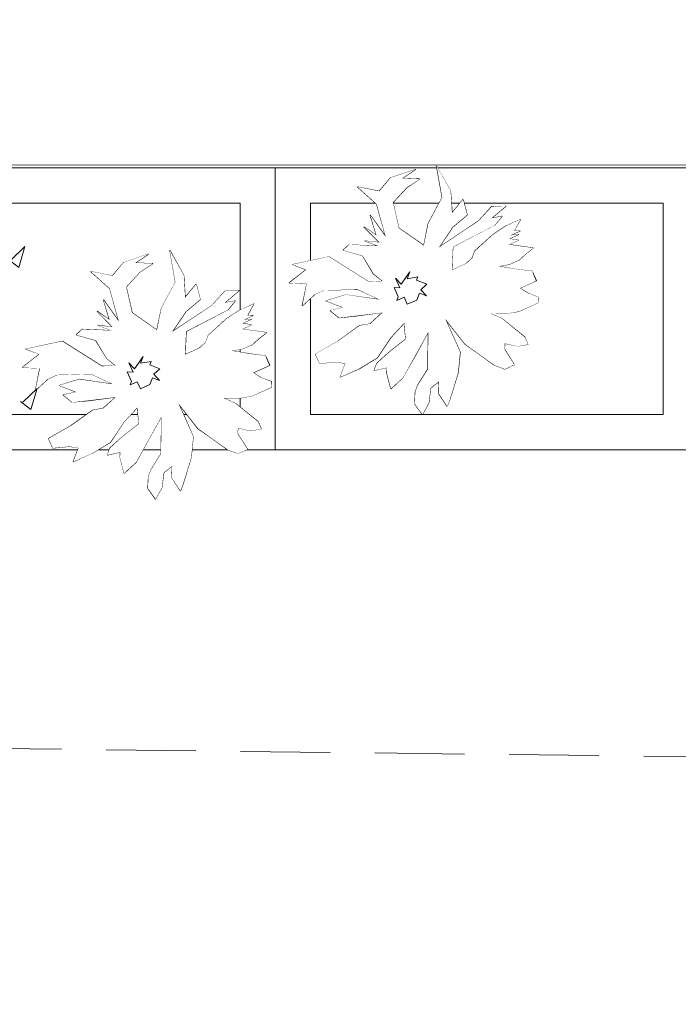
# Model space of a CAD drawing. Header units: centimetres. Extents: x -122 to 72759, y 3298 to 43172.
# Tile 96 of 243: x 36949 to 37043, y 10552 to 10692. Entities that reach past the tile are written whole.
import ezdxf

# ---------------------------------------------------------------- set-up
doc = ezdxf.new("R2010")
doc.units = ezdxf.units.CM
doc.header["$MEASUREMENT"] = 0
doc.linetypes.add('DASH2', pattern=[19.05, 12.7, -6.35])
for name, color, linetype, lineweight in [('0-WIDOSK', 7, 'Continuous', 5), ('1-meble', 7, 'Continuous', 5), ('_ nowe meble', 7, 'Continuous', 5), ('PRZERYWANA', 7, 'DASH2', 5), ('wymiarowanie', 7, 'Continuous', 5), ('ZZZ_Xref', 7, 'Continuous', 5)]:
    doc.layers.add(name, color=color, linetype=linetype, lineweight=lineweight)

# ---------------------------------------------------------------- blocks, each defined once
blk = doc.blocks.new('G$CA1DC9C89')
at = {"layer": '_ nowe meble', "lineweight": 5, "ltscale": 0.5}
for points in [[(162.24, 764.75), (77.15, 765.38), (77.15, 495.81), (65.14, 495.81), (65.14, 465.82), (53.15, 465.82), (53.16, 56.24), (4727.78, 55.45)], [(2471.1, 55.45), (2285.24, 55.45)], [(2471.1, 15.45), (2285.24, 15.45)]]:
    blk.add_lwpolyline(points, dxfattribs=at)
at = {"layer": 'PRZERYWANA', "lineweight": 5}
blk.add_lwpolyline([(-389.44, 4.56), (3619.14, -42.34), (5340.22, -63.18)], dxfattribs=at)
at = {"layer": 'wymiarowanie', "lineweight": 5, "ltscale": 0.5}
blk.add_lwpolyline([(2759.45, 55.45), (2759.45, 15.45), (1725.13, 15.45), (1725.13, 3.45), (1437.13, 3.54), (1437.13, -8.46), (957.13, -8.46), (957.13, 3.49), (1.15, 3.49), (1.15, 633.82), (13.15, 633.82), (13.15, 645.82), (25.15, 645.82), (25.14, 705.82), (37.13, 705.82), (36.77, 764.65), (77.15, 765.38), (77.15, 495.81), (65.14, 495.82), (65.14, 465.82), (53.14, 465.82), (53.15, 55.54)], close=True, dxfattribs=at)
at = {"lineweight": 5, "ltscale": 0.5}
blk.add_wipeout([(2279.45, 55.45), (2339.45, 55.45), (2339.45, 15.45), (2279.45, 15.45)], dxfattribs=at).dxf.layer = '_ nowe meble'
at = {"layer": '_ nowe meble', "lineweight": 5, "ltscale": 0.5}
for points in [[(2279.45, 55.45), (2279.45, 15.45), (2339.45, 15.45), (2339.45, 55.45)], [(2284.45, 50.45), (2284.45, 20.45), (2334.45, 20.45), (2334.45, 50.45)]]:
    blk.add_lwpolyline(points, close=True, dxfattribs=at)
at = {"lineweight": 5, "ltscale": 0.5}
blk.add_wipeout([(2339.45, 55.45), (2399.45, 55.45), (2399.45, 15.45), (2339.45, 15.45)], dxfattribs=at).dxf.layer = '_ nowe meble'
at = {"layer": '0-WIDOSK', "lineweight": 5}
for points in [[(2375.27, 30.41), (2373.78, 30.14), (2371.97, 30.55), (2371.94, 29.72), (2373.33, 27.52), (2371.98, 26.91), (2370.52, 27.47), (2368.12, 29.23), (2366.35, 30.46), (2363.53, 34.05), (2364.28, 32.36), (2365.64, 29.33), (2365.35, 26.37), (2364.2, 22.62), (2363.83, 21.64), (2362.58, 23.51), (2362.65, 25.16), (2361.46, 24.22), (2361.2, 22.08), (2360.31, 20.47), (2359.21, 22), (2359.29, 23.65), (2359.66, 24.63), (2361.08, 26.88), (2361.14, 32.17), (2359.35, 28.94), (2357.55, 25.71), (2355.83, 24.13), (2355.27, 26.3), (2355.3, 27.13), (2353.47, 26.71), (2353.84, 27.69), (2355.56, 29.27), (2357.95, 31.15), (2357.72, 33.47), (2355.81, 31.4), (2353.87, 28.51), (2351.33, 26.97), (2348.63, 25.76), (2349.38, 27.71), (2348.06, 27.93), (2345.74, 27.7), (2345.14, 29.05), (2348.36, 30.89), (2351.42, 33.08), (2352.92, 33.34), (2354.64, 34.92), (2350.82, 34.43), (2348.5, 34.19), (2347.22, 35.24), (2349.05, 35.66), (2346.61, 36.59), (2349.46, 37.46), (2354.22, 36.76), (2351.15, 38.21), (2346.35, 38.09), (2345, 37.48), (2343.28, 35.9), (2343.91, 39.02), (2341.43, 39.12), (2343.83, 41), (2341.88, 41.75), (2347.05, 42.85), (2352.68, 39.3), (2354.67, 39.39), (2353.39, 40.43), (2351.84, 42.98), (2349.07, 43.76), (2349.93, 44.55), (2354.05, 44.37), (2352.1, 45.11), (2354.24, 44.86), (2352.02, 47.1), (2353.79, 45.87), (2352.92, 48.72), (2355.1, 45.65), (2353.81, 50.33), (2351.1, 52.76), (2354.22, 52.13), (2355.79, 54.05), (2359.31, 55.22), (2357.44, 53.98), (2359.91, 53.87), (2358.04, 52.63), (2356.13, 50.56), (2356.97, 46.89), (2360.5, 44.43), (2361.13, 47.54), (2363.11, 51.26), (2362.31, 55.75), (2364.3, 52.2), (2364.5, 49.05), (2366.07, 50.96), (2366.64, 48.79), (2364.58, 47.06), (2362.64, 44.17), (2368.25, 47.9), (2370.16, 49.96), (2372.14, 50.04), (2370.09, 48.31), (2371.59, 48.58), (2370.54, 47.3), (2364.63, 44.25), (2364.48, 40.95), (2366.51, 41.86), (2367.37, 42.65), (2367.74, 43.62), (2370.32, 45.99), (2372.19, 47.23), (2374.21, 48.14), (2373.32, 46.52), (2374.14, 46.49), (2372.79, 45.89), (2373.96, 46), (2372.61, 45.4), (2373.92, 45.18), (2372.57, 44.57), (2376.02, 44.09), (2374.83, 43.15), (2373.97, 42.36), (2372.62, 41.76), (2371.12, 41.49), (2373.74, 41.05), (2375.88, 40.8), (2376.49, 39.45), (2376.15, 39.3), (2374.13, 38.39), (2375.25, 37.68), (2376.72, 37.12), (2376.68, 36.3), (2373.99, 35.09), (2372.49, 34.82), (2369.68, 34.78), (2368.06, 35.67), (2371.63, 34.04), (2374.82, 31.42)], [(2337.45, 18.42), (2335.95, 18.15), (2334.15, 18.56), (2334.11, 17.73), (2335.51, 15.52), (2334.16, 14.92), (2332.7, 15.48), (2330.29, 17.23), (2328.53, 18.46), (2325.7, 22.06), (2326.46, 20.37), (2327.82, 17.34), (2327.53, 14.38), (2326.37, 10.62), (2326, 9.65), (2324.76, 11.52), (2324.83, 13.17), (2323.63, 12.23), (2323.38, 10.09), (2322.48, 8.48), (2321.39, 10.01), (2321.46, 11.66), (2321.83, 12.63), (2323.25, 14.89), (2323.31, 20.17), (2321.52, 16.95), (2319.73, 13.72), (2318.01, 12.14), (2317.44, 14.31), (2317.48, 15.13), (2315.64, 14.72), (2316.01, 15.69), (2317.73, 17.27), (2320.13, 19.15), (2319.89, 21.48), (2317.99, 19.41), (2316.05, 16.52), (2313.5, 14.97), (2310.81, 13.77), (2311.55, 15.72), (2310.24, 15.94), (2307.91, 15.71), (2307.31, 17.05), (2310.53, 18.9), (2313.6, 21.08), (2315.1, 21.35), (2316.82, 22.93), (2312.99, 22.43), (2310.67, 22.2), (2309.39, 23.25), (2311.23, 23.66), (2308.79, 24.59), (2311.64, 25.46), (2316.4, 24.77), (2313.32, 26.22), (2308.52, 26.09), (2307.17, 25.49), (2305.45, 23.91), (2306.08, 27.02), (2303.61, 27.13), (2306, 29.01), (2304.05, 29.75), (2309.22, 30.86), (2314.85, 27.31), (2316.84, 27.39), (2315.56, 28.44), (2314.02, 30.98), (2311.24, 31.76), (2312.1, 32.55), (2316.23, 32.38), (2314.28, 33.12), (2316.41, 32.86), (2314.19, 35.11), (2315.96, 33.87), (2315.09, 36.72), (2317.27, 33.65), (2315.98, 38.34), (2313.28, 40.77), (2316.39, 40.14), (2317.96, 42.05), (2321.48, 43.23), (2319.61, 41.98), (2322.09, 41.88), (2320.21, 40.64), (2318.31, 38.57), (2319.14, 34.9), (2322.67, 32.43), (2323.3, 35.55), (2325.28, 39.26), (2324.48, 43.76), (2326.48, 40.2), (2326.67, 37.05), (2328.24, 38.97), (2328.81, 36.8), (2326.75, 35.07), (2324.81, 32.18), (2330.43, 35.9), (2332.33, 37.97), (2334.32, 38.05), (2332.26, 36.32), (2333.76, 36.59), (2332.71, 35.31), (2326.8, 32.26), (2326.66, 28.96), (2328.68, 29.86), (2329.54, 30.65), (2329.91, 31.63), (2332.49, 34), (2334.36, 35.24), (2336.39, 36.15), (2335.49, 34.53), (2336.32, 34.5), (2334.97, 33.89), (2336.13, 34.01), (2334.78, 33.4), (2336.09, 33.18), (2334.75, 32.58), (2338.2, 32.1), (2337, 31.16), (2336.14, 30.37), (2334.79, 29.77), (2333.29, 29.5), (2335.92, 29.06), (2338.06, 28.8), (2338.66, 27.45), (2338.32, 27.3), (2336.3, 26.4), (2337.43, 25.69), (2338.89, 25.13), (2338.86, 24.31), (2336.16, 23.1), (2334.66, 22.83), (2331.85, 22.79), (2330.24, 23.68), (2333.8, 22.04), (2337, 19.43)]]:
    blk.add_lwpolyline(points, close=True, dxfattribs=at)
at = {"layer": '_ nowe meble', "lineweight": 5, "ltscale": 0.5}
for points in [[(2339.45, 55.45), (2339.45, 15.45), (2399.45, 15.45), (2399.45, 55.45)], [(2344.45, 50.45), (2344.45, 20.45), (2394.45, 20.45), (2394.45, 50.45)]]:
    blk.add_lwpolyline(points, close=True, dxfattribs=at)
at = {"lineweight": 5}
for points in [[(2353.87, 28.51), (2355.81, 31.4), (2357.72, 33.47), (2357.95, 31.15), (2355.56, 29.27), (2353.84, 27.69), (2353.47, 26.71), (2355.3, 27.13), (2355.27, 26.3), (2355.83, 24.13), (2357.55, 25.71), (2361.14, 32.17), (2361.08, 26.88), (2359.66, 24.63), (2359.3, 23.68), (2359.21, 22), (2360.31, 20.47), (2361.2, 22.08), (2361.46, 24.22), (2362.65, 25.16), (2362.58, 23.51), (2363.83, 21.64), (2364.2, 22.62), (2365.35, 26.37), (2365.64, 29.33), (2363.53, 34.05), (2366.35, 30.46), (2370.52, 27.47), (2371.98, 26.91), (2373.33, 27.52), (2371.94, 29.72), (2371.97, 30.55), (2373.78, 30.14), (2375.27, 30.41), (2374.82, 31.42), (2371.63, 34.04), (2368.06, 35.67), (2369.68, 34.78), (2372.49, 34.82), (2373.99, 35.09), (2376.68, 36.3), (2376.72, 37.12), (2375.25, 37.68), (2374.13, 38.39), (2376.32, 39.37), (2375.88, 40.8), (2373.74, 41.05), (2371.12, 41.49), (2372.62, 41.76), (2373.97, 42.36), (2373.97, 42.36), (2374.83, 43.15), (2376.02, 44.09), (2372.57, 44.57), (2373.92, 45.18), (2372.61, 45.4), (2373.96, 46), (2372.79, 45.89), (2374.14, 46.49), (2373.32, 46.52), (2374.21, 48.14), (2372.19, 47.23), (2370.32, 45.99), (2367.74, 43.62), (2367.37, 42.65), (2366.51, 41.86), (2364.48, 40.95), (2364.63, 44.25), (2370.54, 47.3), (2371.59, 48.58), (2370.09, 48.31), (2372.14, 50.04), (2370.16, 49.96), (2368.25, 47.9), (2362.64, 44.17), (2364.58, 47.06), (2366.64, 48.79), (2366.07, 50.96), (2364.5, 49.05), (2364.3, 52.2), (2362.31, 55.75), (2363.11, 51.26), (2361.13, 47.54), (2360.5, 44.43), (2356.97, 46.89), (2356.13, 50.56), (2358.04, 52.63), (2359.91, 53.87), (2357.44, 53.98), (2359.31, 55.22), (2355.79, 54.05), (2354.22, 52.13), (2351.1, 52.76), (2353.81, 50.33), (2355.1, 45.65), (2352.92, 48.72), (2353.79, 45.87), (2352.02, 47.1), (2354.24, 44.86), (2352.1, 45.11), (2354.05, 44.37), (2349.93, 44.55), (2349.07, 43.76), (2351.84, 42.98), (2353.39, 40.43), (2354.67, 39.39), (2352.68, 39.3), (2347.05, 42.85), (2341.88, 41.75), (2343.83, 41), (2341.43, 39.12), (2343.91, 39.02), (2343.28, 35.9), (2345, 37.48), (2346.35, 38.09), (2351.15, 38.21), (2354.22, 36.76), (2349.46, 37.46), (2346.61, 36.59), (2349.05, 35.66), (2347.22, 35.24), (2348.5, 34.19), (2354.64, 34.92), (2352.92, 33.34), (2351.42, 33.08), (2348.36, 30.89), (2345.14, 29.05), (2345.74, 27.7), (2348.06, 27.93), (2349.38, 27.71), (2348.63, 25.76), (2351.33, 26.97)], [(2316.05, 16.52), (2317.99, 19.41), (2319.89, 21.48), (2320.13, 19.15), (2317.73, 17.27), (2316.01, 15.69), (2315.64, 14.72), (2317.48, 15.13), (2317.44, 14.31), (2318.01, 12.14), (2319.73, 13.72), (2323.31, 20.17), (2323.25, 14.89), (2321.83, 12.63), (2321.47, 11.69), (2321.39, 10.01), (2322.48, 8.48), (2323.38, 10.09), (2323.63, 12.23), (2324.83, 13.17), (2324.76, 11.52), (2326, 9.65), (2326.37, 10.62), (2327.53, 14.38), (2327.82, 17.34), (2325.7, 22.06), (2328.53, 18.46), (2332.7, 15.48), (2334.16, 14.92), (2335.51, 15.52), (2334.11, 17.73), (2334.15, 18.56), (2335.95, 18.15), (2337.45, 18.42), (2337, 19.43), (2333.8, 22.04), (2330.24, 23.68), (2331.85, 22.79), (2334.66, 22.83), (2336.16, 23.1), (2338.86, 24.31), (2338.89, 25.13), (2337.43, 25.69), (2336.3, 26.4), (2338.49, 27.38), (2338.06, 28.8), (2335.92, 29.06), (2333.29, 29.5), (2334.79, 29.77), (2336.14, 30.37), (2336.14, 30.37), (2337, 31.16), (2338.2, 32.1), (2334.75, 32.58), (2336.09, 33.18), (2334.78, 33.4), (2336.13, 34.01), (2334.97, 33.89), (2336.32, 34.5), (2335.49, 34.53), (2336.39, 36.15), (2334.36, 35.24), (2332.49, 34), (2329.91, 31.63), (2329.54, 30.65), (2328.68, 29.86), (2326.66, 28.96), (2326.8, 32.26), (2332.71, 35.31), (2333.76, 36.59), (2332.26, 36.32), (2334.32, 38.05), (2332.33, 37.97), (2330.43, 35.9), (2324.81, 32.18), (2326.75, 35.07), (2328.81, 36.8), (2328.24, 38.97), (2326.67, 37.05), (2326.48, 40.2), (2324.48, 43.76), (2325.28, 39.26), (2323.3, 35.55), (2322.67, 32.43), (2319.14, 34.9), (2318.31, 38.57), (2320.21, 40.64), (2322.09, 41.88), (2319.61, 41.98), (2321.48, 43.23), (2317.96, 42.05), (2316.39, 40.14), (2313.28, 40.77), (2315.98, 38.34), (2317.27, 33.65), (2315.09, 36.72), (2315.96, 33.87), (2314.19, 35.11), (2316.41, 32.86), (2314.28, 33.12), (2316.23, 32.38), (2312.1, 32.55), (2311.24, 31.76), (2314.02, 30.98), (2315.56, 28.44), (2316.84, 27.39), (2314.85, 27.31), (2309.22, 30.86), (2304.05, 29.75), (2306, 29.01), (2303.61, 27.13), (2306.08, 27.02), (2305.45, 23.91), (2307.17, 25.49), (2308.52, 26.09), (2313.32, 26.22), (2316.4, 24.77), (2311.64, 25.46), (2308.79, 24.59), (2311.23, 23.66), (2309.39, 23.25), (2310.67, 22.2), (2316.82, 22.93), (2315.1, 21.35), (2313.6, 21.08), (2310.53, 18.9), (2307.31, 17.05), (2307.91, 15.71), (2310.24, 15.94), (2311.55, 15.72), (2310.81, 13.77), (2313.5, 14.97)]]:
    blk.add_wipeout(points, dxfattribs=at).dxf.layer = '0-WIDOSK'
at = {"layer": '0-WIDOSK', "lineweight": 5}
for p, q in [((2357.29, 38.94), (2358.52, 40.71)), ((2358.52, 40.71), (2358.15, 39.73)), ((2357.11, 38.45), (2356.5, 39.8)), ((2356.5, 39.8), (2357.29, 38.94)), ((2358.15, 39.73), (2359.65, 40)), ((2359.65, 40), (2359.46, 39.51)), ((2359.46, 39.51), (2360.93, 38.95)), ((2356.88, 37.14), (2356.28, 38.49)), ((2356.28, 38.49), (2357.11, 38.45)), ((2360.93, 38.95), (2360.07, 38.16)), ((2360.07, 38.16), (2360.86, 37.3)), ((2356.7, 36.65), (2356.88, 37.14)), ((2357.71, 37.11), (2356.7, 36.65)), ((2358.16, 36.1), (2357.71, 37.11)), ((2359.51, 36.7), (2358.16, 36.1)), ((2359.88, 37.68), (2359.51, 36.7)), ((2360.86, 37.3), (2359.88, 37.68)), ((2319.47, 26.95), (2320.7, 28.71)), ((2320.7, 28.71), (2320.33, 27.74)), ((2320.33, 27.74), (2321.83, 28.01)), ((2321.83, 28.01), (2321.64, 27.52)), ((2319.28, 26.46), (2318.68, 27.81)), ((2318.68, 27.81), (2319.47, 26.95)), ((2321.64, 27.52), (2323.1, 26.96)), ((2323.1, 26.96), (2322.24, 26.17)), ((2319.06, 25.15), (2318.46, 26.5)), ((2318.46, 26.5), (2319.28, 26.46)), ((2318.87, 24.66), (2319.06, 25.15)), ((2322.06, 25.68), (2321.68, 24.71)), ((2323.03, 25.31), (2322.06, 25.68)), ((2322.24, 26.17), (2323.03, 25.31)), ((2319.88, 25.11), (2318.87, 24.66)), ((2320.34, 24.1), (2319.88, 25.11)), ((2321.68, 24.71), (2320.34, 24.1))]:
    blk.add_line(p, q, dxfattribs=at)
at = {"layer": '1-meble', "lineweight": 5}
for points in [[(2301.6, 42.48), (2303.07, 41.32), (2303.96, 44.32), (2301.94, 42.38)], [(2303.34, 22.32), (2304.81, 21.16), (2305.69, 24.16), (2303.67, 22.22)]]:
    blk.add_lwpolyline(points, dxfattribs=at)

msp = doc.modelspace()

# ---------------------------------------------------------------- block references
at = {"layer": 'ZZZ_Xref'}
msp.add_blockref('G$CA1DC9C89', (34646.15529, 10615.38849), dxfattribs=at)

doc.saveas('drawing.dxf')
